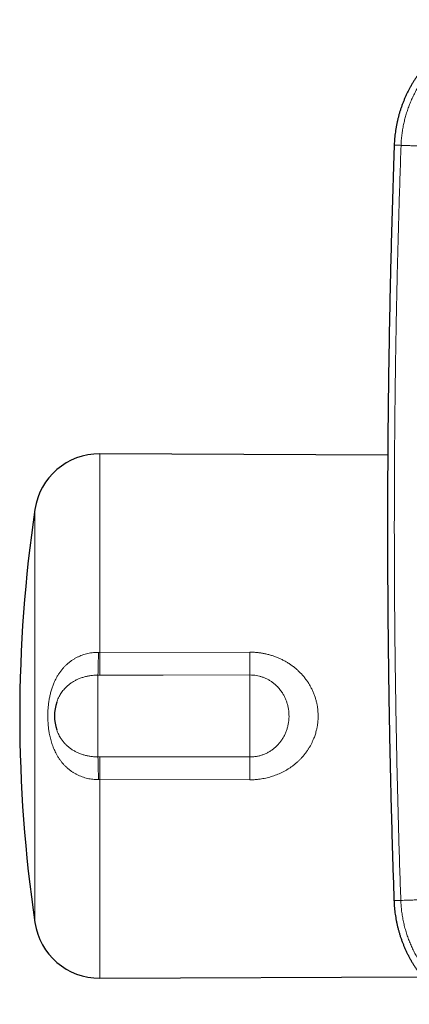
# Model space of a CAD drawing. Header units: millimetres. Extents: x 8 to 791, y 12 to 1717.
# Tile 11 of 256: x 279 to 315, y 766 to 856. Entities that reach past the tile are written whole.
import ezdxf

# ---------------------------------------------------------------- set-up
doc = ezdxf.new("R2010")
doc.units = ezdxf.units.MM

msp = doc.modelspace()

# ---------------------------------------------------------------- linework, layer by layer
at = {"color": 8, "linetype": 'Continuous', "lineweight": 0}
for p, q in [((314.204, 844.704), (313.577, 844.726)), ((286.465, 816.276), (286.465, 797.967)), ((280.504, 773.053), (280.504, 811.155)), ((286.347, 797.967), (286.465, 797.967)), ((286.465, 797.967), (300.287, 797.986)), ((286.3, 788.338), (286.3, 795.87)), ((286.478, 795.87), (286.3, 795.87)), ((300.3, 788.325), (300.3, 795.884)), ((286.3, 788.338), (286.478, 788.338)), ((286.465, 786.242), (286.347, 786.241)), ((300.287, 786.222), (286.465, 786.242)), ((286.465, 786.242), (286.465, 767.933)), ((314.183, 775.111), (313.556, 775.09))]:
    msp.add_line(p, q, dxfattribs=at)
at = {"color": 7, "linetype": 'Continuous', "lineweight": 30}
for p, q in [((313.578, 844.737), (313.578, 844.726)), ((312.982, 816.16), (286.465, 816.276)), ((282.514, 793.387), (282.512, 793.383)), ((282.512, 790.822), (282.514, 790.817)), ((313.557, 775.09), (313.557, 775.079)), ((286.465, 767.933), (316.136, 768.062))]:
    msp.add_line(p, q, dxfattribs=at)
at = {"color": 8, "linetype": 'Continuous', "lineweight": 0, "flags": 128}
for points in [[(314.205, 844.714), (314.123, 844.717), (314.045, 844.72), (313.97, 844.723), (313.9, 844.725), (313.835, 844.728), (313.776, 844.73), (313.724, 844.732), (313.679, 844.733), (313.642, 844.735), (313.613, 844.736), (313.592, 844.737), (313.58, 844.737), (313.577, 844.737)], [(300.3, 795.884), (292.301, 795.876), (286.478, 795.87)], [(286.478, 788.338), (294.478, 788.33), (300.3, 788.325)], [(314.183, 775.101), (314.102, 775.099), (314.024, 775.096), (313.949, 775.093), (313.879, 775.091), (313.814, 775.088), (313.755, 775.086), (313.703, 775.084), (313.658, 775.083), (313.621, 775.081), (313.592, 775.08), (313.571, 775.08), (313.559, 775.079), (313.556, 775.079)]]:
    msp.add_lwpolyline(points, dxfattribs=at)
at = {"color": 7, "linetype": 'Continuous', "lineweight": 30}
for centre, radius, start, end in [((286.439, 810.276), 6, 89.75, 171.57319), ((409.1, 792.104), 130, 171.57319, 188.42681), ((286.3, 792.104), 4, 161.28258, 198.76685), ((286.439, 773.933), 6, 188.42681, 270.25)]:
    msp.add_arc(centre, radius, start, end, dxfattribs=at)
at = {"color": 8, "linetype": 'Continuous', "lineweight": 0}
for centre, radius, start, end in [((223.986, 798.293), 62.361, 357.77317, 359.7003), ((506.652, 798.293), 220.186, 180.08489, 180.6305), ((516.734, 798.282), 216.447, 180.07836, 180.63499), ((223.986, 785.915), 62.361, 0.2997, 2.22682), ((506.652, 785.916), 220.186, 179.3695, 179.91511), ((516.724, 785.926), 216.437, 179.36499, 179.92164)]:
    msp.add_arc(centre, radius, start, end, dxfattribs=at)
at = {"color": 7, "linetype": 'Continuous', "lineweight": 30}
for points, knots in [([(325.267, 856.299), (325.245, 856.299), (325.124, 856.297), (324.904, 856.286), (324.606, 856.266), (324.309, 856.238), (324.013, 856.203), (323.719, 856.161), (323.425, 856.111), (323.131, 856.054), (322.839, 855.99), (322.549, 855.918), (322.26, 855.839), (321.975, 855.754), (321.692, 855.661), (321.413, 855.562), (321.136, 855.456), (320.862, 855.343), (320.589, 855.222), (320.319, 855.095), (320.051, 854.961), (319.787, 854.82), (319.526, 854.672), (319.27, 854.519), (319.018, 854.359), (318.771, 854.194), (318.529, 854.024), (318.291, 853.846), (318.056, 853.663), (317.826, 853.473), (317.6, 853.278), (317.38, 853.077), (317.164, 852.87), (316.953, 852.658), (316.748, 852.441), (316.549, 852.22), (316.355, 851.994), (316.168, 851.764), (315.986, 851.528), (315.81, 851.289), (315.64, 851.044), (315.475, 850.795), (315.317, 850.542), (315.165, 850.285), (315.019, 850.025), (314.881, 849.761), (314.749, 849.495), (314.624, 849.226), (314.506, 848.954), (314.394, 848.678), (314.289, 848.399), (314.19, 848.116), (314.099, 847.831), (314.014, 847.544), (313.937, 847.255), (313.867, 846.965), (313.805, 846.674), (313.75, 846.383), (313.702, 846.09), (313.661, 845.796), (313.628, 845.499), (313.602, 845.202), (313.585, 844.948), (313.58, 844.793), (313.578, 844.737)], [0, 0, 0, 0, 0.00365, 0.02007, 0.036545, 0.053117, 0.069467, 0.085882, 0.102348, 0.118849, 0.135369, 0.151889, 0.16839, 0.184855, 0.201267, 0.217621, 0.233961, 0.250349, 0.266804, 0.283308, 0.299843, 0.316389, 0.332922, 0.349423, 0.365874, 0.382256, 0.39856, 0.414972, 0.431416, 0.447884, 0.464369, 0.480864, 0.497361, 0.51385, 0.530325, 0.546779, 0.563206, 0.579582, 0.595974, 0.612403, 0.62886, 0.645336, 0.66182, 0.6783, 0.694764, 0.711203, 0.727604, 0.743998, 0.760334, 0.776747, 0.793224, 0.809745, 0.82629, 0.842838, 0.859362, 0.875843, 0.892262, 0.908588, 0.924907, 0.941367, 0.957829, 0.97429, 0.990745, 1, 1, 1, 1]), ([(313.578, 844.726), (313.563, 844.306), (313.516, 842.98), (313.444, 840.748), (313.363, 838.03), (313.289, 835.31), (313.223, 832.589), (313.164, 829.868), (313.113, 827.148), (313.069, 824.427), (313.032, 821.706), (313.003, 818.984), (312.981, 816.263), (312.967, 813.542), (312.96, 810.82), (312.96, 808.099), (312.968, 805.378), (312.983, 802.657), (313.006, 799.935), (313.036, 797.214), (313.073, 794.493), (313.118, 791.772), (313.17, 789.052), (313.23, 786.331), (313.297, 783.611), (313.371, 780.89), (313.453, 778.172), (313.515, 776.238), (313.552, 775.212), (313.556, 775.09)], [0, 0, 0, 0, 0.01812, 0.057144, 0.096193, 0.13526, 0.174335, 0.213407, 0.252477, 0.291548, 0.330619, 0.36969, 0.408762, 0.447833, 0.486904, 0.525975, 0.565045, 0.604115, 0.643185, 0.682256, 0.721326, 0.760395, 0.799465, 0.838535, 0.877606, 0.916677, 0.955749, 0.994749, 1, 1, 1, 1]), ([(313.557, 775.079), (313.557, 775.056), (313.561, 774.933), (313.574, 774.712), (313.597, 774.414), (313.628, 774.117), (313.666, 773.822), (313.712, 773.528), (313.764, 773.235), (313.825, 772.942), (313.892, 772.651), (313.967, 772.361), (314.048, 772.073), (314.137, 771.789), (314.233, 771.507), (314.335, 771.229), (314.444, 770.953), (314.56, 770.68), (314.683, 770.409), (314.814, 770.14), (314.951, 769.874), (315.095, 769.611), (315.245, 769.352), (315.401, 769.097), (315.563, 768.847), (315.731, 768.602), (315.904, 768.362), (316.084, 768.126), (316.27, 767.893), (316.462, 767.665), (316.66, 767.441), (316.863, 767.222), (317.072, 767.009), (317.286, 766.8), (317.505, 766.598), (317.729, 766.401), (317.957, 766.21), (318.189, 766.025), (318.426, 765.846), (318.668, 765.672), (318.914, 765.504), (319.165, 765.342), (319.42, 765.187), (319.678, 765.038), (319.94, 764.895), (320.205, 764.759), (320.473, 764.63), (320.743, 764.508), (321.017, 764.393), (321.293, 764.284), (321.574, 764.182), (321.857, 764.086), (322.143, 763.998), (322.432, 763.916), (322.722, 763.842), (323.012, 763.775), (323.304, 763.716), (323.595, 763.664), (323.889, 763.62), (324.184, 763.582), (324.48, 763.552), (324.778, 763.529), (325.033, 763.515), (325.189, 763.512), (325.246, 763.51)], [0, 0, 0, 0, 0.003848, 0.020262, 0.036731, 0.053297, 0.06964, 0.086049, 0.102509, 0.119003, 0.135516, 0.15203, 0.168524, 0.184982, 0.201388, 0.217735, 0.234069, 0.250451, 0.266899, 0.283397, 0.299925, 0.316464, 0.332991, 0.349486, 0.36593, 0.382305, 0.398603, 0.415008, 0.431445, 0.447907, 0.464385, 0.480874, 0.497364, 0.513847, 0.530315, 0.546763, 0.563182, 0.579553, 0.595938, 0.61236, 0.628811, 0.64528, 0.661757, 0.678231, 0.694689, 0.71112, 0.727516, 0.743902, 0.760232, 0.776639, 0.79311, 0.809624, 0.826162, 0.842703, 0.859221, 0.875696, 0.892107, 0.908427, 0.92474, 0.941193, 0.957649, 0.974102, 0.990551, 1, 1, 1, 1])]:
    msp.add_open_spline(points, degree=3, knots=knots, dxfattribs=at)
at = {"color": 8, "linetype": 'Continuous', "lineweight": 0}
for points, knots in [([(314.205, 844.714), (314.205, 844.714), (314.21, 844.875), (314.229, 845.196), (314.277, 845.676), (314.345, 846.154), (314.431, 846.615), (314.533, 847.06), (314.651, 847.496), (314.79, 847.937), (314.95, 848.382), (315.13, 848.822), (315.328, 849.255), (315.547, 849.684), (315.784, 850.104), (316.041, 850.517), (316.314, 850.917), (316.604, 851.305), (316.909, 851.679), (317.231, 852.041), (317.572, 852.393), (317.933, 852.736), (318.29, 853.045), (318.634, 853.319), (318.961, 853.561), (319.326, 853.812), (319.731, 854.067), (320.165, 854.314), (320.598, 854.535), (321.028, 854.733), (321.468, 854.914), (321.917, 855.077), (322.376, 855.222), (322.842, 855.348), (323.317, 855.454), (323.82, 855.545), (324.351, 855.615), (324.847, 855.656), (325.158, 855.669), (325.283, 855.672), (325.283, 855.672)], [0, 0, 0, 0, 0.000003, 0.028083, 0.056188, 0.084293, 0.112373, 0.138183, 0.163994, 0.191401, 0.218966, 0.24653, 0.274427, 0.302325, 0.330561, 0.358798, 0.387202, 0.415251, 0.443402, 0.471553, 0.499807, 0.529167, 0.558527, 0.582243, 0.605966, 0.629681, 0.659619, 0.689556, 0.716992, 0.744585, 0.772179, 0.800105, 0.828031, 0.856298, 0.884566, 0.913, 0.945594, 0.978188, 0.999997, 1, 1, 1, 1]), ([(314.183, 775.111), (314.152, 776.046), (314.084, 778.047), (313.992, 781.114), (313.906, 784.313), (313.83, 787.511), (313.765, 790.71), (313.709, 793.91), (313.664, 797.109), (313.629, 800.309), (313.605, 803.509), (313.59, 806.709), (313.585, 810.741), (313.6, 815.606), (313.651, 821.303), (313.734, 826.999), (313.831, 831.797), (313.927, 835.697), (314.01, 838.7), (314.101, 841.702), (314.17, 843.704), (314.204, 844.704)], [0, 0, 0, 0, 0.040319, 0.086283, 0.132247, 0.178213, 0.22418, 0.270152, 0.316124, 0.362097, 0.408071, 0.454035, 0.5, 0.581851, 0.663705, 0.745545, 0.827388, 0.87054, 0.913693, 0.956846, 1, 1, 1, 1]), ([(314.204, 844.704), (314.204, 844.708), (314.204, 844.711), (314.205, 844.714), (314.205, 844.714)], [0, 0, 0, 0, 0.99401, 1, 1, 1, 1]), ([(314.205, 844.714), (314.312, 844.711), (314.527, 844.703), (314.856, 844.692), (315.162, 844.681), (315.445, 844.671), (315.702, 844.662), (315.87, 844.656), (315.954, 844.653)], [0, 0, 0, 0, 0.1859416, 0.3729204, 0.5603062, 0.7074233, 0.8540888, 1, 1, 1, 1]), ([(286.347, 786.241), (286.262, 786.242), (286.092, 786.243), (285.838, 786.264), (285.585, 786.299), (285.334, 786.349), (285.086, 786.414), (284.841, 786.494), (284.601, 786.59), (284.367, 786.7), (284.139, 786.825), (283.92, 786.963), (283.71, 787.115), (283.507, 787.281), (283.312, 787.463), (283.124, 787.66), (282.945, 787.873), (282.777, 788.099), (282.619, 788.34), (282.483, 788.576), (282.367, 788.803), (282.268, 789.019), (282.177, 789.241), (282.095, 789.466), (282.02, 789.697), (281.954, 789.931), (281.895, 790.169), (281.833, 790.46), (281.775, 790.804), (281.726, 791.209), (281.695, 791.622), (281.683, 792.039), (281.689, 792.454), (281.714, 792.866), (281.757, 793.277), (281.819, 793.674), (281.897, 794.057), (281.992, 794.423), (282.107, 794.782), (282.234, 795.115), (282.373, 795.42), (282.518, 795.697), (282.678, 795.963), (282.853, 796.216), (283.033, 796.444), (283.219, 796.651), (283.406, 796.836), (283.605, 797.01), (283.817, 797.173), (284.039, 797.323), (284.269, 797.457), (284.503, 797.574), (284.74, 797.676), (284.986, 797.764), (285.239, 797.837), (285.498, 797.894), (285.77, 797.937), (286.053, 797.964), (286.249, 797.966), (286.347, 797.967)], [0, 0, 0, 0, 0.014796, 0.029661, 0.04459, 0.059593, 0.074661, 0.089797, 0.105167, 0.120607, 0.136109, 0.151684, 0.167318, 0.183015, 0.199305, 0.215949, 0.232651, 0.25, 0.267407, 0.285165, 0.299439, 0.313755, 0.328096, 0.342497, 0.356921, 0.371404, 0.385909, 0.40045, 0.423935, 0.447503, 0.471912, 0.496408, 0.520328, 0.54433, 0.568501, 0.59276, 0.615085, 0.637486, 0.65997, 0.68254, 0.701571, 0.720417, 0.739327, 0.757905, 0.776553, 0.79249, 0.808483, 0.824531, 0.84065, 0.856831, 0.873085, 0.888378, 0.903739, 0.919164, 0.934666, 0.950239, 0.965888, 0.982896, 1, 1, 1, 1]), ([(300.287, 797.986), (300.402, 797.985), (300.63, 797.982), (300.962, 797.956), (301.284, 797.917), (301.606, 797.862), (301.936, 797.788), (302.265, 797.696), (302.582, 797.591), (302.884, 797.473), (303.182, 797.339), (303.474, 797.19), (303.758, 797.025), (304.031, 796.847), (304.293, 796.656), (304.541, 796.455), (304.78, 796.239), (305.008, 796.01), (305.224, 795.767), (305.427, 795.513), (305.616, 795.247), (305.789, 794.971), (305.948, 794.683), (306.09, 794.385), (306.216, 794.077), (306.322, 793.768), (306.408, 793.461), (306.475, 793.156), (306.529, 792.824), (306.564, 792.467), (306.575, 792.105), (306.564, 791.764), (306.536, 791.445), (306.489, 791.129), (306.42, 790.794), (306.323, 790.44), (306.202, 790.092), (306.076, 789.792), (305.953, 789.538), (305.829, 789.309), (305.695, 789.085), (305.549, 788.866), (305.393, 788.652), (305.226, 788.445), (305.049, 788.244), (304.864, 788.052), (304.672, 787.87), (304.473, 787.697), (304.265, 787.532), (304.05, 787.375), (303.826, 787.227), (303.594, 787.088), (303.356, 786.957), (303.116, 786.839), (302.874, 786.733), (302.632, 786.637), (302.386, 786.551), (302.134, 786.475), (301.879, 786.408), (301.619, 786.35), (301.356, 786.303), (301.047, 786.261), (300.69, 786.228), (300.422, 786.224), (300.287, 786.222)], [0, 0, 0, 0, 0.017832, 0.035663, 0.052066, 0.068468, 0.086726, 0.104984, 0.121949, 0.138925, 0.155889, 0.173107, 0.190336, 0.207553, 0.224322, 0.241102, 0.25787, 0.274908, 0.291959, 0.308996, 0.32606, 0.343136, 0.360199, 0.377585, 0.394987, 0.412373, 0.428646, 0.444932, 0.461205, 0.481096, 0.500988, 0.517752, 0.534372, 0.551006, 0.567627, 0.587956, 0.608286, 0.62542, 0.638949, 0.652569, 0.66619, 0.680004, 0.693817, 0.707826, 0.721835, 0.735937, 0.749694, 0.763535, 0.777376, 0.791394, 0.805412, 0.819608, 0.833805, 0.848087, 0.861611, 0.875207, 0.888803, 0.902552, 0.916301, 0.930206, 0.94411, 0.958089, 0.979005, 1, 1, 1, 1]), ([(286.3, 795.87), (286.217, 795.869), (286.05, 795.868), (285.774, 795.847), (285.474, 795.806), (285.151, 795.737), (284.832, 795.644), (284.527, 795.529), (284.239, 795.393), (283.968, 795.237), (283.71, 795.059), (283.489, 794.877), (283.303, 794.697), (283.152, 794.53), (283.015, 794.358), (282.893, 794.182), (282.778, 793.992), (282.671, 793.787), (282.581, 793.583), (282.534, 793.446), (282.514, 793.387)], [0, 0, 0, 0, 0.0495101, 0.0992298, 0.1644433, 0.2301349, 0.2973266, 0.3650323, 0.4293318, 0.4940706, 0.5601776, 0.6267534, 0.6756124, 0.7246604, 0.7703826, 0.816265, 0.8605545, 0.9110451, 0.9618151, 1, 1, 1, 1]), ([(300.3, 788.325), (300.377, 788.326), (300.53, 788.329), (300.783, 788.355), (301.057, 788.403), (301.35, 788.481), (301.637, 788.586), (301.917, 788.717), (302.187, 788.875), (302.446, 789.058), (302.69, 789.266), (302.917, 789.496), (303.122, 789.746), (303.305, 790.014), (303.467, 790.301), (303.604, 790.6), (303.714, 790.909), (303.799, 791.225), (303.858, 791.551), (303.89, 791.879), (303.894, 792.205), (303.874, 792.527), (303.827, 792.849), (303.754, 793.163), (303.659, 793.463), (303.543, 793.749), (303.403, 794.028), (303.258, 794.266), (303.113, 794.47), (302.974, 794.643), (302.815, 794.818), (302.637, 794.989), (302.434, 795.158), (302.211, 795.318), (301.965, 795.465), (301.706, 795.592), (301.437, 795.697), (301.162, 795.78), (300.88, 795.84), (300.592, 795.877), (300.398, 795.881), (300.3, 795.884)], [0, 0, 0, 0, 0.019727, 0.039548, 0.065369, 0.091516, 0.117663, 0.144409, 0.17144, 0.198686, 0.226599, 0.254735, 0.282471, 0.310415, 0.339003, 0.36781, 0.395641, 0.423668, 0.45231, 0.481162, 0.508549, 0.536119, 0.564268, 0.592617, 0.619059, 0.645669, 0.672542, 0.699777, 0.717836, 0.737608, 0.757379, 0.779382, 0.801385, 0.826017, 0.850648, 0.875635, 0.900621, 0.925272, 0.949922, 0.974961, 1, 1, 1, 1]), ([(282.514, 790.817), (282.538, 790.75), (282.59, 790.603), (282.688, 790.386), (282.817, 790.145), (282.976, 789.9), (283.168, 789.656), (283.379, 789.433), (283.612, 789.225), (283.864, 789.039), (284.13, 788.875), (284.408, 788.733), (284.702, 788.61), (285.007, 788.51), (285.321, 788.432), (285.64, 788.377), (285.967, 788.343), (286.189, 788.34), (286.3, 788.338)], [0, 0, 0, 0, 0.044473, 0.09639, 0.148578, 0.21673, 0.281426, 0.346571, 0.413102, 0.48011, 0.544185, 0.608689, 0.673866, 0.739969, 0.804048, 0.868577, 0.933807, 1, 1, 1, 1]), ([(314.183, 775.101), (314.291, 775.105), (314.506, 775.113), (314.835, 775.124), (315.141, 775.135), (315.424, 775.144), (315.68, 775.153), (315.849, 775.159), (315.933, 775.162)], [0, 0, 0, 0, 0.185942, 0.37292, 0.560306, 0.707423, 0.854089, 1, 1, 1, 1]), ([(314.183, 775.101), (314.183, 775.101), (314.183, 775.105), (314.183, 775.108), (314.183, 775.111)], [0, 0, 0, 0, 0.005987, 1, 1, 1, 1]), ([(325.262, 764.137), (325.262, 764.137), (325.075, 764.142), (324.699, 764.161), (324.138, 764.217), (323.58, 764.301), (323.027, 764.412), (322.51, 764.543), (322.029, 764.688), (321.583, 764.844), (321.144, 765.017), (320.708, 765.211), (320.277, 765.425), (319.851, 765.659), (319.436, 765.912), (319.033, 766.181), (318.642, 766.467), (318.264, 766.768), (317.9, 767.085), (317.535, 767.431), (317.172, 767.808), (316.814, 768.217), (316.476, 768.642), (316.159, 769.083), (315.863, 769.539), (315.601, 769.987), (315.37, 770.426), (315.168, 770.853), (314.984, 771.289), (314.816, 771.735), (314.666, 772.193), (314.534, 772.661), (314.422, 773.135), (314.33, 773.617), (314.259, 774.106), (314.208, 774.603), (314.189, 774.935), (314.183, 775.101), (314.183, 775.101)], [0, 0, 0, 0, 0.000003, 0.032791, 0.065638, 0.098506, 0.131354, 0.164142, 0.191622, 0.219125, 0.246629, 0.274109, 0.302385, 0.330687, 0.358989, 0.387266, 0.415388, 0.443536, 0.471684, 0.499806, 0.531357, 0.56298, 0.594639, 0.626299, 0.657921, 0.689472, 0.716981, 0.744513, 0.772045, 0.799554, 0.82786, 0.856192, 0.884525, 0.912831, 0.941881, 0.970946, 0.999997, 1, 1, 1, 1])]:
    msp.add_open_spline(points, degree=3, knots=knots, dxfattribs=at)

doc.saveas('drawing.dxf')
